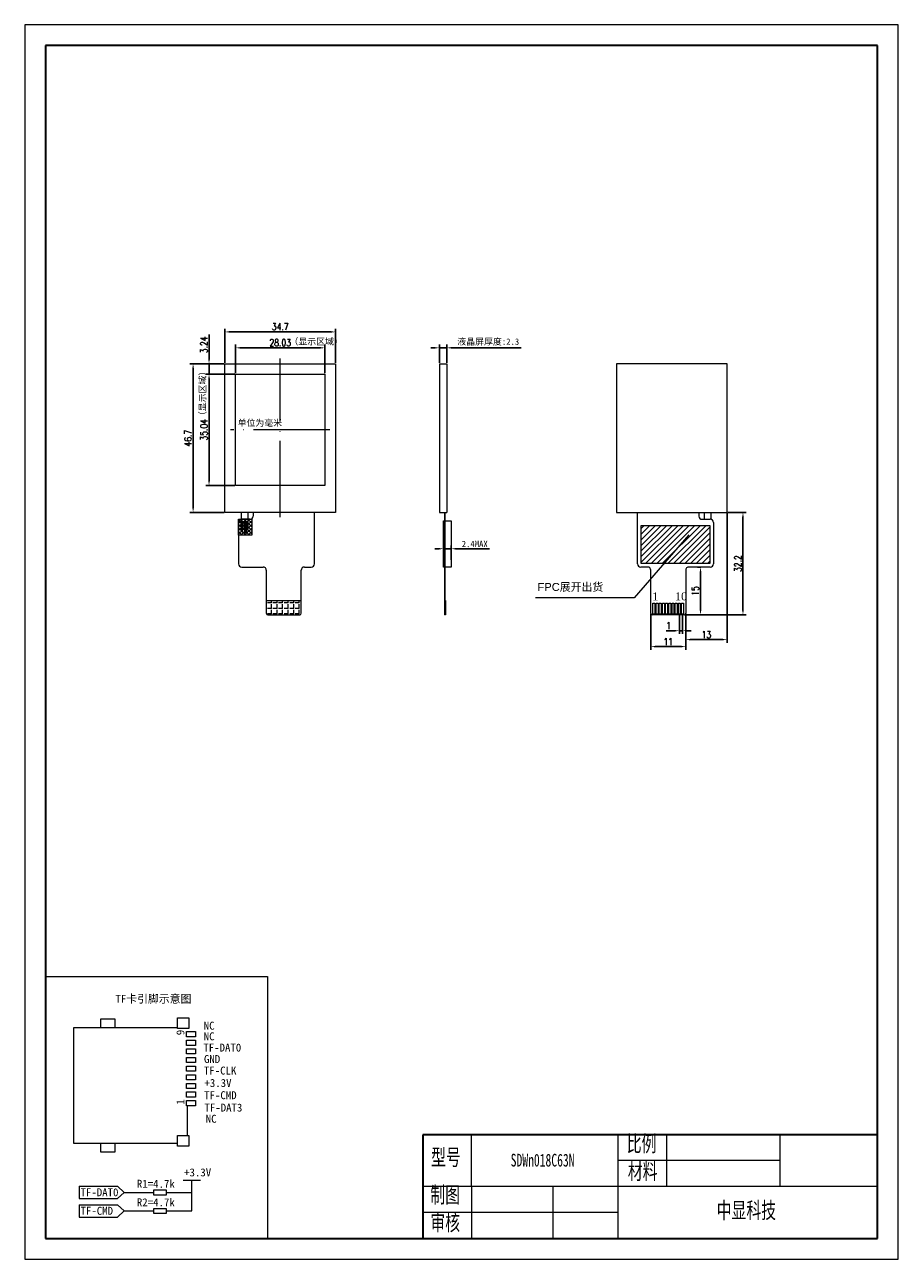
# Model space of a CAD drawing. Header units: millimetres. Extents: x 83 to 357, y -1621 to -1233.
import ezdxf

# ---------------------------------------------------------------- set-up
doc = ezdxf.new("R2010")
doc.units = ezdxf.units.MM
doc.header["$PDSIZE"] = -5
doc.linetypes.add('ACAD_ISO04W100', pattern=[30, 24, -3, 0, -3])
doc.linetypes.add('CENTER2', pattern=[28.574999, 19.049999, -3.175, 3.175, -3.175])
doc.layers.get('0').update_dxf_attribs({"lineweight": 18})
doc.layers.get('Defpoints').update_dxf_attribs({"lineweight": 18})
for name, color, linetype, lineweight in [('BL', 3, 'Continuous', 13), ('DIM（标注）', 3, 'Continuous', 18), ('thick', 7, 'Continuous', 30), ('thin', 7, 'Continuous', 18), ('标注', 7, 'Continuous', 13), ('粗实线层', 7, 'Continuous', 35), ('细实线层', 7, 'Continuous', 18)]:
    doc.layers.add(name, color=color, linetype=linetype, lineweight=lineweight)
doc.styles.add('ROMANS', font='romans.shx', dxfattribs={"width": 0.8, "bigfont": 'gbcbig.shx'})
doc.styles.get("Standard").update_dxf_attribs({"font": 'txt.shx', "bigfont": 'gbcbig.shx'})
doc.styles.add('宋体', font='SimSun.ttf')
doc.styles.add('机械字体', font='SimSun.ttf', dxfattribs={"width": 0.67})
doc.dimstyles.new('ISO-25$0', dxfattribs={"dimscale": 0.8, "dimtxt": 2.75, "dimasz": 1.7, "dimexe": 1.25, "dimexo": 0.3, "dimtad": 1, "dimzin": 0, "dimdsep": 46, "dimtxsty": 'ROMANS', "dimcen": 2, "dimdle": 3.4, "dimclrd": 256, "dimclre": 256, "dimclrt": 256, "dimadec": 0, "dimazin": 0, "dimtfac": 1, "dimtmove": 0, "dimatfit": 3, "dimfxl": 0, "dimtolj": 1, "dimtzin": 0, "dimarcsym": 0})

# ---------------------------------------------------------------- blocks, each defined once
blk = doc.blocks.new('TF')
at = {"lineweight": 0}
for p, q in [((-4.774, 14.5), (-0.976, 14.5)), ((-14.7, 13.274), (-14.7, 0)), ((0, 0), (0, 13.25)), ((-14.7, 0), (0, 0))]:
    blk.add_line(p, q, dxfattribs=at)
for points in [[(-15.976, 14.726), (-14.624, 14.726), (-14.624, 13.274), (-15.976, 13.274)], [(-14.226, 15.576), (-13.574, 15.576), (-13.574, 14.424), (-14.226, 14.424)], [(-13.126, 15.576), (-12.474, 15.576), (-12.474, 14.424), (-13.126, 14.424)], [(-12.026, 15.576), (-11.374, 15.576), (-11.374, 14.424), (-12.026, 14.424)], [(-10.926, 15.576), (-10.274, 15.576), (-10.274, 14.424), (-10.926, 14.424)], [(-9.826, 15.576), (-9.174, 15.576), (-9.174, 14.424), (-9.826, 14.424)], [(-8.726, 15.576), (-8.074, 15.576), (-8.074, 14.424), (-8.726, 14.424)], [(-7.626, 15.576), (-6.974, 15.576), (-6.974, 14.424), (-7.626, 14.424)], [(-6.526, 15.576), (-5.874, 15.576), (-5.874, 14.424), (-6.526, 14.424)], [(-5.426, 15.576), (-4.774, 15.576), (-4.774, 14.424), (-5.426, 14.424)], [(-0.976, 14.726), (0.376, 14.726), (0.376, 13.274), (-0.976, 13.274)], [(-15.8715, 5.289), (-14.7285, 5.289), (-14.7285, 3.511), (-15.8715, 3.511)], [(0.0285, 5.289), (1.1715, 5.289), (1.1715, 3.511), (0.0285, 3.511)]]:
    blk.add_lwpolyline(points, close=True, dxfattribs=at)
blk = doc.blocks.new('*D7')
at = {"layer": 'Defpoints', "color": 0, "lineweight": 0}
for p in [(288.31, -1418.36), (289.31, -1418.36), (288.31, -1423.56)]:
    blk.add_point(p, dxfattribs=at)
at = {"layer": '标注', "lineweight": -2}
for p, q in [((288.31, -1418.6), (288.31, -1424.56)), ((289.31, -1418.6), (289.31, -1424.56)), ((286.95, -1423.56), (284.17, -1423.56)), ((289.31, -1423.56), (288.31, -1423.56)), ((290.67, -1423.56), (292.03, -1423.56))]:
    blk.add_line(p, q, dxfattribs=at)
at = {"layer": '标注', "lineweight": 0}
for points in [[(286.95, -1423.33), (286.95, -1423.78), (288.31, -1423.56)], [(290.67, -1423.33), (290.67, -1423.78), (289.31, -1423.56)]]:
    blk.add_solid(points, dxfattribs=at)
at = {"layer": '标注', "lineweight": 0, "insert": (284.88, -1421.96), "char_height": 2.2, "attachment_point": 5, "style": 'ROMANS'}
blk.add_mtext('\\A1;1', dxfattribs=at)
blk = doc.blocks.new('*D8')
at = {"layer": 'Defpoints', "color": 0, "lineweight": 0}
for p in [(279.31, -1418.06), (290.31, -1418.06), (279.31, -1428.56)]:
    blk.add_point(p, dxfattribs=at)
at = {"layer": '标注', "lineweight": -2}
for p, q in [((279.31, -1418.3), (279.31, -1429.56)), ((290.31, -1418.3), (290.31, -1429.56)), ((288.95, -1428.56), (280.67, -1428.56))]:
    blk.add_line(p, q, dxfattribs=at)
at = {"layer": '标注', "lineweight": 0}
for points in [[(280.67, -1428.33), (280.67, -1428.78), (279.31, -1428.56)], [(288.95, -1428.33), (288.95, -1428.78), (290.31, -1428.56)]]:
    blk.add_solid(points, dxfattribs=at)
at = {"layer": '标注', "lineweight": 0, "insert": (284.81, -1426.96), "char_height": 2.2, "attachment_point": 5, "style": 'ROMANS'}
blk.add_mtext('\\A1;11', dxfattribs=at)
blk = doc.blocks.new('*X3')
at = {"layer": '标注', "linetype": 'Continuous', "lineweight": 0}
blk.add_hatch(color=256, dxfattribs=at).paths.add_polyline_path([(339.37, -1513.62), (338.81, -1514.46), (338.62, -1514.3)], flags=0)
for p, q in [((339.37, -1513.62), (322.2, -1533.43)), ((322.2, -1533.43), (291.18, -1533.43))]:
    blk.add_line(p, q, dxfattribs=at)
at = {"layer": '标注', "lineweight": 0}
blk.add_line((291.18, -1533.43), (291.18, -1533.43), dxfattribs=at)
blk = doc.blocks.new('*D9')
at = {"layer": 'Defpoints', "color": 0, "lineweight": 0}
for p in [(215.28, -1334.68), (212.98, -1339.68), (215.28, -1339.68)]:
    blk.add_point(p, dxfattribs=at)
at = {"layer": '标注', "lineweight": -2}
for p, q in [((212.98, -1339.44), (212.98, -1333.68)), ((215.28, -1339.44), (215.28, -1333.68)), ((211.62, -1334.68), (210.26, -1334.68)), ((212.98, -1334.68), (215.28, -1334.68)), ((216.64, -1334.68), (238.6, -1334.68))]:
    blk.add_line(p, q, dxfattribs=at)
at = {"layer": '标注', "lineweight": 0}
for points in [[(211.62, -1334.45), (211.62, -1334.9), (212.98, -1334.68)], [(216.64, -1334.45), (216.64, -1334.9), (215.28, -1334.68)]]:
    blk.add_solid(points, dxfattribs=at)
at = {"layer": '标注', "lineweight": 0, "insert": (228.3, -1332.85), "char_height": 2, "attachment_point": 5, "style": '宋体'}
blk.add_mtext('\\A1;液晶屏厚度:2.3', dxfattribs=at)
blk = doc.blocks.new('*D10')
at = {"layer": 'Defpoints', "color": 0, "lineweight": 0}
for p in [(216.68, -1397.81), (214.28, -1401.68), (216.68, -1401.49)]:
    blk.add_point(p, dxfattribs=at)
at = {"layer": '标注', "lineweight": -2}
for p, q in [((212.92, -1397.81), (211.56, -1397.81)), ((214.28, -1401.44), (214.28, -1396.81)), ((214.28, -1397.81), (216.68, -1397.81)), ((216.68, -1401.25), (216.68, -1396.81)), ((218.04, -1397.81), (228.73, -1397.81))]:
    blk.add_line(p, q, dxfattribs=at)
at = {"layer": '标注', "lineweight": 0}
for points in [[(212.92, -1397.58), (212.92, -1398.03), (214.28, -1397.81)], [(218.04, -1397.58), (218.04, -1398.03), (216.68, -1397.81)]]:
    blk.add_solid(points, dxfattribs=at)
at = {"layer": '标注', "lineweight": 0, "insert": (224.06, -1396.31), "char_height": 2, "attachment_point": 5, "style": '宋体'}
blk.add_mtext('\\A1;2.4MAX', dxfattribs=at)
blk = doc.blocks.new('*D11')
at = {"lineweight": -2}
for p, q in [((148.98, -1342.67), (148.98, -1333.68)), ((177.01, -1342.67), (177.01, -1333.68)), ((150.34, -1334.68), (175.65, -1334.68))]:
    blk.add_line(p, q, dxfattribs=at)
at = {"lineweight": 0}
for points in [[(150.34, -1334.45), (150.34, -1334.9), (148.98, -1334.68)], [(175.65, -1334.45), (175.65, -1334.9), (177.01, -1334.68)]]:
    blk.add_solid(points, dxfattribs=at)
at = {"layer": 'Defpoints', "color": 0, "lineweight": 0}
for p in [(177.01, -1334.68), (148.98, -1342.91), (177.01, -1342.91)]:
    blk.add_point(p, dxfattribs=at)
at = {"lineweight": 0, "insert": (162.99, -1333.08), "char_height": 2.2, "attachment_point": 5, "style": 'ROMANS'}
blk.add_mtext('\\A1;28.03', dxfattribs=at)
blk = doc.blocks.new('*D12')
at = {"lineweight": -2}
for p, q in [((145.64, -1339.44), (145.64, -1328.68)), ((147, -1329.68), (178.98, -1329.68)), ((180.34, -1339.44), (180.34, -1328.68))]:
    blk.add_line(p, q, dxfattribs=at)
at = {"lineweight": 0}
for points in [[(147, -1329.45), (147, -1329.9), (145.64, -1329.68)], [(178.98, -1329.45), (178.98, -1329.9), (180.34, -1329.68)]]:
    blk.add_solid(points, dxfattribs=at)
at = {"layer": 'Defpoints', "color": 0, "lineweight": 0}
for p in [(180.34, -1329.68), (145.64, -1339.68), (180.34, -1339.68)]:
    blk.add_point(p, dxfattribs=at)
at = {"lineweight": 0, "insert": (162.99, -1328.08), "char_height": 2.2, "attachment_point": 5, "style": 'ROMANS'}
blk.add_mtext('\\A1;34.7', dxfattribs=at)
blk = doc.blocks.new('*D13')
at = {"lineweight": -2}
for p, q in [((148.74, -1342.91), (139.64, -1342.91)), ((140.64, -1344.27), (140.64, -1376.59)), ((148.74, -1377.95), (139.64, -1377.95))]:
    blk.add_line(p, q, dxfattribs=at)
at = {"lineweight": 0}
for points in [[(140.41, -1344.27), (140.87, -1344.27), (140.64, -1342.91)], [(140.41, -1376.59), (140.87, -1376.59), (140.64, -1377.95)]]:
    blk.add_solid(points, dxfattribs=at)
at = {"layer": 'Defpoints', "color": 0, "lineweight": 0}
for p in [(148.98, -1342.91), (140.64, -1377.95), (148.98, -1377.95)]:
    blk.add_point(p, dxfattribs=at)
at = {"lineweight": 0, "insert": (139.04, -1360.43), "char_height": 2.2, "attachment_point": 5, "rotation": 90, "style": 'ROMANS'}
blk.add_mtext('\\A1;35.04', dxfattribs=at)
blk = doc.blocks.new('*D14')
at = {"lineweight": -2}
for p, q in [((145.4, -1339.68), (134.64, -1339.68)), ((135.64, -1385.02), (135.64, -1341.04)), ((145.4, -1386.38), (134.64, -1386.38))]:
    blk.add_line(p, q, dxfattribs=at)
at = {"lineweight": 0}
for points in [[(135.41, -1341.04), (135.87, -1341.04), (135.64, -1339.68)], [(135.41, -1385.02), (135.87, -1385.02), (135.64, -1386.38)]]:
    blk.add_solid(points, dxfattribs=at)
at = {"layer": 'Defpoints', "color": 0, "lineweight": 0}
for p in [(135.64, -1339.68), (145.64, -1339.68), (145.64, -1386.38)]:
    blk.add_point(p, dxfattribs=at)
at = {"lineweight": 0, "insert": (134.04, -1363.03), "char_height": 2.2, "attachment_point": 5, "rotation": 90, "style": 'ROMANS'}
blk.add_mtext('\\A1;46.7', dxfattribs=at)
blk = doc.blocks.new('*D15')
at = {"lineweight": -2}
for p, q in [((140.64, -1338.32), (140.64, -1330.51)), ((143.71, -1339.68), (139.64, -1339.68)), ((140.64, -1342.91), (140.64, -1339.68)), ((143.95, -1342.91), (139.64, -1342.91)), ((140.64, -1344.27), (140.64, -1345.63))]:
    blk.add_line(p, q, dxfattribs=at)
at = {"lineweight": 0}
for points in [[(140.41, -1338.32), (140.87, -1338.32), (140.64, -1339.68)], [(140.41, -1344.27), (140.87, -1344.27), (140.64, -1342.91)]]:
    blk.add_solid(points, dxfattribs=at)
at = {"layer": 'Defpoints', "color": 0, "lineweight": 0}
for p in [(140.64, -1339.68), (143.95, -1339.68), (144.19, -1342.91)]:
    blk.add_point(p, dxfattribs=at)
at = {"lineweight": 0, "insert": (139.04, -1333.73), "char_height": 2.2, "attachment_point": 5, "rotation": 90, "style": 'ROMANS'}
blk.add_mtext('\\A1;3.24', dxfattribs=at)
blk = doc.blocks.new('*D16')
at = {"lineweight": -2}
for p, q in [((303.52, -1386.38), (309.28, -1386.38)), ((308.28, -1417.2), (308.28, -1387.74)), ((290.05, -1418.56), (309.28, -1418.56))]:
    blk.add_line(p, q, dxfattribs=at)
at = {"lineweight": 0}
for points in [[(308.05, -1387.74), (308.5, -1387.74), (308.28, -1386.38)], [(308.05, -1417.2), (308.5, -1417.2), (308.28, -1418.56)]]:
    blk.add_solid(points, dxfattribs=at)
at = {"layer": 'Defpoints', "color": 0, "lineweight": 0}
for p in [(303.28, -1386.38), (308.28, -1386.38), (289.81, -1418.56)]:
    blk.add_point(p, dxfattribs=at)
at = {"lineweight": 0, "insert": (306.68, -1402.47), "char_height": 2.2, "attachment_point": 5, "rotation": 90, "style": 'ROMANS'}
blk.add_mtext('\\A1;32.2', dxfattribs=at)
blk = doc.blocks.new('*D17')
at = {"lineweight": -2}
for p, q in [((295.1, -1403.56), (293.96, -1403.56)), ((294.96, -1404.92), (294.96, -1417.2)), ((294.76, -1418.56), (293.96, -1418.56))]:
    blk.add_line(p, q, dxfattribs=at)
at = {"lineweight": 0}
for points in [[(294.73, -1404.92), (295.18, -1404.92), (294.96, -1403.56)], [(294.73, -1417.2), (295.18, -1417.2), (294.96, -1418.56)]]:
    blk.add_solid(points, dxfattribs=at)
at = {"layer": 'Defpoints', "color": 0, "lineweight": 0}
for p in [(295.34, -1403.56), (294.96, -1418.56), (295, -1418.56)]:
    blk.add_point(p, dxfattribs=at)
at = {"lineweight": 0, "insert": (293.36, -1411.06), "char_height": 2.2, "attachment_point": 5, "rotation": 90, "style": 'ROMANS'}
blk.add_mtext('\\A1;15', dxfattribs=at)
blk = doc.blocks.new('*D18')
at = {"lineweight": -2}
for p, q in [((303.28, -1386.62), (303.28, -1427.36)), ((290.31, -1420.15), (290.31, -1427.36)), ((291.67, -1426.36), (301.92, -1426.36))]:
    blk.add_line(p, q, dxfattribs=at)
at = {"lineweight": 0}
for points in [[(291.67, -1426.13), (291.67, -1426.58), (290.31, -1426.36)], [(301.92, -1426.13), (301.92, -1426.58), (303.28, -1426.36)]]:
    blk.add_solid(points, dxfattribs=at)
at = {"layer": 'Defpoints', "color": 0, "lineweight": 0}
for p in [(303.28, -1386.38), (290.31, -1419.91), (303.28, -1426.36)]:
    blk.add_point(p, dxfattribs=at)
at = {"lineweight": 0, "insert": (296.79, -1424.76), "char_height": 2.2, "attachment_point": 5, "style": 'ROMANS'}
blk.add_mtext('\\A1;13', dxfattribs=at)
blk = doc.blocks.new('*X20')
at = {"layer": '粗实线层'}
for p, q in [((-287, 200), (-287, -200)), ((287, 200), (-287, 200)), ((287, -200), (287, 200)), ((-287, -200), (287, -200))]:
    blk.add_line(p, q, dxfattribs=at)
at = {"layer": '细实线层'}
for p, q in [((297, 210), (-297, 210)), ((-297, 210), (-297, -210)), ((297, -210), (297, 210)), ((-297, -210), (297, -210))]:
    blk.add_line(p, q, dxfattribs=at)

msp = doc.modelspace()

# ---------------------------------------------------------------- hatches: boundary and pattern name
at = {"lineweight": 0}
h = msp.add_hatch(dxfattribs=at)
h.set_pattern_fill('ANSI37', color=256, scale=0.25, style=0)
h.set_pattern_definition([(45, (49.844, 99.6105), (-0.561266, 0.561266), []), (135, (49.844, 99.6105), (-0.561266, -0.561266), [])])
h.paths.add_polyline_path([(149.921, -1388.557), (154.039, -1388.557), (154.039, -1393.557), (149.921, -1393.557)])
at = {"linetype": 'Continuous', "lineweight": 0}
h = msp.add_hatch(dxfattribs=at)
h.set_pattern_fill('ANSI31', color=256, scale=10, style=0)
h.set_pattern_definition([(45, (656.6597, -1166.6357), (-0.8838835, 0.8838835), [])])
h.paths.add_polyline_path([(276.295, -1390.457), (297.895, -1390.457), (297.895, -1402.457), (276.295, -1402.457)])
at = {"lineweight": 0}
h = msp.add_hatch(dxfattribs=at)
h.set_pattern_fill('ANGLE', color=256, scale=0.25, angle=90, style=0)
h.set_pattern_definition([(90, (-31.8443, 120.163), (-1.74625, 1e-16), [1.27, -0.47625]), (180, (-31.8443, 120.163), (-2e-16, -1.74625), [1.27, -0.47625])])
edge = h.paths.add_edge_path(flags=0)
edge.add_arc((169.111, -1418.057), 0.5, 270, 360)
edge.add_line((169.611, -1418.057), (169.611, -1414.057))
edge.add_line((169.611, -1414.057), (158.611, -1414.057))
edge.add_line((158.611, -1414.057), (158.611, -1418.057))
edge.add_arc((159.111, -1418.057), 0.5, 180, 270)
edge.add_line((159.111, -1418.557), (169.111, -1418.557))

# ---------------------------------------------------------------- linework, layer by layer
at = {"linetype": 'ACAD_ISO04W100', "lineweight": 0}
for p, q in [((162.994, -1387.919), (162.994, -1338.073)), ((178.556, -1360.43), (147.33, -1360.43))]:
    msp.add_line(p, q, dxfattribs=at)
at = {"lineweight": 0}
for p, q in [((212.983, -1339.675), (215.283, -1339.675)), ((212.983, -1339.675), (212.983, -1386.375)), ((215.283, -1339.675), (215.283, -1386.375)), ((153.511, -1388.557), (150.921, -1388.557)), ((154.511, -1386.375), (154.511, -1387.557)), ((173.721, -1402.557), (173.721, -1386.375)), ((212.983, -1386.375), (215.283, -1386.375)), ((214.583, -1386.375), (214.583, -1406.557)), ((214.683, -1386.375), (214.683, -1389.057)), ((275.195, -1402.557), (275.195, -1386.375)), ((294.405, -1386.375), (294.405, -1387.557)), ((295.405, -1388.557), (297.995, -1388.557)), ((149.921, -1389.557), (149.921, -1402.557)), ((151.731, -1389.327), (151.931, -1389.327)), ((214.683, -1389.057), (214.683, -1406.557)), ((298.995, -1389.557), (298.995, -1402.557)), ((150.921, -1403.557), (157.111, -1403.557)), ((157.111, -1403.557), (157.611, -1403.557)), ((170.611, -1403.557), (172.721, -1403.557)), ((278.305, -1403.557), (276.195, -1403.557)), ((291.805, -1403.557), (291.305, -1403.557)), ((297.995, -1403.557), (291.805, -1403.557)), ((158.611, -1404.557), (158.611, -1418.057)), ((169.611, -1418.057), (169.611, -1404.557)), ((214.583, -1406.557), (214.583, -1418.557)), ((214.683, -1406.557), (214.683, -1418.557)), ((279.305, -1418.057), (279.305, -1404.557)), ((290.305, -1404.557), (290.305, -1418.057)), ((158.611, -1414.057), (169.611, -1414.057)), ((214.683, -1414.057), (214.883, -1414.057)), ((214.883, -1414.057), (214.883, -1418.557)), ((159.111, -1418.557), (169.111, -1418.557)), ((214.683, -1418.557), (214.583, -1418.557)), ((214.883, -1418.557), (214.683, -1418.557)), ((289.805, -1418.557), (279.805, -1418.557)), ((99.862, -1598.106), (99.862, -1601.966)), ((99.862, -1598.106), (111.902, -1598.106)), ((111.902, -1598.106), (113.958, -1600.036)), ((132.482, -1596.197), (137.926, -1596.197)), ((135.204, -1605.856), (135.204, -1596.197)), ((99.862, -1601.966), (111.902, -1601.966)), ((113.958, -1600.036), (111.902, -1601.966)), ((113.958, -1600.036), (123.353, -1600.036)), ((127.206, -1600.036), (135.204, -1600.036)), ((99.862, -1603.926), (111.902, -1603.926)), ((99.862, -1603.926), (99.862, -1607.786)), ((111.902, -1603.926), (113.958, -1605.856)), ((113.958, -1605.856), (111.902, -1607.786)), ((113.958, -1605.856), (123.353, -1605.856)), ((127.206, -1605.856), (135.204, -1605.856)), ((99.862, -1607.786), (111.902, -1607.786))]:
    msp.add_line(p, q, dxfattribs=at)
for p, q in [((159.028, -1532.162), (159.028, -1614.521)), ((207.794, -1581.9), (207.794, -1614.521)), ((223.085, -1598.211), (223.085, -1581.9))]:
    msp.add_line(p, q)
for points in [[(145.64, -1339.675), (180.34, -1339.675), (180.34, -1386.375), (145.64, -1386.375)], [(303.277, -1339.675), (268.577, -1339.675), (268.577, -1386.375), (303.277, -1386.375)], [(148.978, -1342.91), (177.01, -1342.91), (177.01, -1377.95), (148.978, -1377.95)], [(151.131, -1389.327), (151.731, -1389.327), (151.731, -1392.727), (151.131, -1392.727)], [(151.931, -1392.727), (152.531, -1392.727), (152.531, -1389.327), (151.931, -1389.327)], [(214.283, -1389.057), (216.683, -1389.057), (216.683, -1403.557), (214.283, -1403.557)], [(280.605, -1414.857), (280.605, -1418.357), (280.005, -1418.357), (280.005, -1414.857)], [(281.605, -1414.857), (281.605, -1418.357), (281.005, -1418.357), (281.005, -1414.857)], [(282.605, -1414.857), (282.605, -1418.357), (282.005, -1418.357), (282.005, -1414.857)], [(283.605, -1414.857), (283.605, -1418.357), (283.005, -1418.357), (283.005, -1414.857)], [(284.605, -1414.857), (284.605, -1418.357), (284.005, -1418.357), (284.005, -1414.857)], [(285.605, -1414.857), (285.605, -1418.357), (285.005, -1418.357), (285.005, -1414.857)], [(286.605, -1414.857), (286.605, -1418.357), (286.005, -1418.357), (286.005, -1414.857)], [(287.605, -1414.857), (287.605, -1418.357), (287.005, -1418.357), (287.005, -1414.857)], [(288.605, -1414.857), (288.605, -1418.357), (288.005, -1418.357), (288.005, -1414.857)], [(289.605, -1414.857), (289.605, -1418.357), (289.005, -1418.357), (289.005, -1414.857)], [(123.353, -1599.223), (127.206, -1599.223), (127.206, -1600.849), (123.353, -1600.849)], [(123.353, -1605.043), (127.206, -1605.043), (127.206, -1606.669), (123.353, -1606.669)]]:
    msp.add_lwpolyline(points, close=True, dxfattribs=at)
at = {"lineweight": 0, "ltscale": 0.5}
msp.add_lwpolyline([(149.921, -1388.557), (154.039, -1388.557), (154.039, -1393.557), (149.921, -1393.557)], close=True, dxfattribs=at)
at = {"linetype": 'Continuous', "lineweight": 0}
msp.add_lwpolyline([(276.295, -1390.457), (297.895, -1390.457), (297.895, -1402.457), (276.295, -1402.457)], close=True, dxfattribs=at)
at = {"lineweight": 0}
for centre, radius, start, end in [((150.921, -1389.557), 1, 90, 180), ((153.511, -1387.557), 1, 270, 0), ((295.405, -1387.557), 1, 180, 270), ((297.995, -1389.557), 1, 360, 90), ((150.921, -1402.557), 1, 180, 270), ((157.611, -1404.557), 1, 360, 90), ((170.611, -1404.557), 1, 90, 180), ((172.721, -1402.557), 1, 270, 0), ((276.195, -1402.557), 1, 180, 270), ((278.305, -1404.557), 1, 360, 90), ((291.305, -1404.557), 1, 90, 180), ((297.995, -1402.557), 1, 270, 0), ((159.111, -1418.057), 0.5, 180, 270), ((169.111, -1418.057), 0.5, 270, 0), ((279.805, -1418.057), 0.5, 180, 270), ((289.805, -1418.057), 0.5, 270, 0)]:
    msp.add_arc(centre, radius, start, end, dxfattribs=at)
at = {"layer": 'BL', "color": 0, "linetype": 'Continuous', "lineweight": 0}
for p, q in [((150.74, -1386.375), (150.74, -1391.637)), ((152.84, -1386.375), (152.84, -1391.637)), ((296.077, -1386.375), (296.077, -1388.557)), ((298.177, -1386.375), (298.177, -1388.574))]:
    msp.add_line(p, q, dxfattribs=at)
for points in [[(150.74, -1391.637), (151.315, -1391.637)], [(151.24, -1390.23), (151.24, -1389.637), (151.64, -1389.637), (151.64, -1390.23)], [(151.565, -1391.637), (152.115, -1391.637)], [(152.04, -1390.23), (152.04, -1389.637), (152.44, -1389.637), (152.44, -1390.23)], [(152.365, -1391.637), (152.84, -1391.637)]]:
    msp.add_lwpolyline(points, dxfattribs=at)
for points in [[(151.24, -1391.637), (151.24, -1390.587, -0.3333333), (151.24, -1390.287), (151.24, -1389.637)], [(151.64, -1389.637), (151.64, -1390.287, -0.3333333), (151.64, -1390.587), (151.64, -1391.637)], [(152.04, -1391.637), (152.04, -1391.087, -0.3333333), (152.04, -1390.787), (152.04, -1389.637)], [(152.44, -1389.637), (152.44, -1390.787, -0.3333333), (152.44, -1391.087), (152.44, -1391.637)]]:
    msp.add_lwpolyline(points, format="xyb", dxfattribs=at)
for centre in [(151.44, -1390.437), (152.24, -1390.937)]:
    msp.add_circle(centre, 0.1, dxfattribs=at)
for centre in [(151.44, -1391.637), (152.24, -1391.637)]:
    msp.add_arc(centre, 0.125, 0, 180, dxfattribs=at)
at = {"layer": 'thick'}
for p, q in [((207.794, -1581.9), (207.794, -1614.521)), ((207.794, -1581.9), (207.794, -1614.521)), ((350.512, -1581.9), (207.794, -1581.9)), ((350.512, -1614.521), (350.512, -1581.9)), ((207.794, -1614.521), (350.512, -1614.521))]:
    msp.add_line(p, q, dxfattribs=at)
at = {"layer": 'thin'}
for p, q in [((268.959, -1581.9), (268.959, -1614.521)), ((284.25, -1581.9), (284.25, -1598.211)), ((319.93, -1598.211), (319.93, -1581.9)), ((319.93, -1590.055), (268.959, -1590.055)), ((350.512, -1598.211), (207.794, -1598.211)), ((223.085, -1598.211), (223.085, -1614.521)), ((248.571, -1598.211), (248.571, -1614.521)), ((268.959, -1606.366), (207.794, -1606.366))]:
    msp.add_line(p, q, dxfattribs=at)
at = {"layer": '标注', "lineweight": 0}
msp.add_line((89.3, -1532.162), (159.028, -1532.162), dxfattribs=at)

# ---------------------------------------------------------------- block references
at = {"lineweight": 0, "xscale": 2.461593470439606, "yscale": 2.461593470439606, "zscale": 2.461593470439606, "rotation": 270}
msp.add_blockref('TF', (98.077, -1584.541), dxfattribs=at)
at = {"layer": '标注', "lineweight": 0}
msp.add_blockref('*X3', (-48.038, 120.163), dxfattribs=at)
at = {"layer": '粗实线层', "lineweight": -3, "xscale": 0.6530298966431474, "yscale": 0.6530298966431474, "zscale": 0.6530298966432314, "rotation": 90}
msp.add_blockref('*X20', (219.906, -1427.102), dxfattribs=at)

# ---------------------------------------------------------------- texts
at = {"color": 1, "lineweight": 0, "insert": (165.88, -1331.71), "char_height": 2, "width": 22.80135, "attachment_point": 1}
msp.add_mtext('{\\fSimSun|b0|i0|c0|p2;（显示区域）}', dxfattribs=at)
at = {"color": 1, "lineweight": 0, "insert": (137.601, -1357.407), "char_height": 2, "width": 22.80135, "attachment_point": 1, "rotation": 90}
msp.add_mtext('{\\fSimSun|b0|i0|c0|p2;（显示区域）}', dxfattribs=at)
at = {"lineweight": 0, "attachment_point": 1}
for s, insert, char_height, width in [('{\\fSimSun|b0|i0|c0|p2;单位为毫米}', (149.596, -1357.255), 2, 23.85602), ('{\\ftimes new roman|b0|i0|c0|p2;10}', (286.966, -1411.487), 2.5, 3.13099), ('{\\fSimSun|b0|i0|c0|p2;TF卡引脚示意图}', (111.25, -1537.967), 2.5, 29.78651), ('{\\fSimSun|b0|i0|c0|p2;NC}', (138.972, -1546.409), 2.5, 25.53378), ('{\\fSimSun|b0|i0|c0|p2;NC}', (138.972, -1549.741), 2.5, 25.53378), ('{\\fSimSun|b0|i0|c0|p2;TF-DAT0}', (138.846, -1553.281), 2.5, 25.53378), ('{\\fSimSun|b0|i0|c0|p2;GND}', (139.048, -1556.89), 2.5, 25.53378), ('{\\fSimSun|b0|i0|c0|p2;TF-CLK}', (139.031, -1560.498), 2.5, 25.53378), ('{\\fSimSun|b0|i0|c0|p2;+3.3V}', (139.196, -1564.399), 2.5, 25.53378), ('{\\fSimSun|b0|i0|c0|p2;TF-CMD}', (139.101, -1568.242), 2.5, 25.53378), ('{\\fSimSun|b0|i0|c134|p2;TF-DAT3}', (139.196, -1572.14), 2.5, 25.53378), ('{\\fSimSun|b0|i0|c0|p2;NC}', (139.605, -1575.645), 2.5, 25.53378), ('{\\fSimSun|b0|i0|c0|p2;+3.3V}', (132.816, -1592.497), 2.5, 24.79402), ('{\\fSimSun|b0|i0|c0|p2;R1=4.7k}', (117.984, -1596.075), 2.5, 4.49307), ('{\\fSimSun|b0|i0|c134|p2;TF-DAT0}', (100.297, -1598.741), 2.5, 9.89669), ('{\\fSimSun|b0|i0|c0|p2;R2=4.7k}', (117.984, -1601.894), 2.5, 4.49307), ('{\\fSimSun|b0|i0|c134|p2;TF-CMD}', (100.297, -1604.561), 2.5, 9.89669)]:
    msp.add_mtext(s, dxfattribs=dict(at, insert=insert, char_height=char_height, width=width))
at = {"color": 7, "lineweight": 0, "insert": (279.801, -1411.542), "char_height": 2.5, "width": 0.96246, "attachment_point": 1}
msp.add_mtext('{\\ftimes new roman|b0|i0|c0|p2;1}', dxfattribs=at)
at = {"color": 7, "char_height": 2.5, "attachment_point": 1, "rotation": 90}
for s, insert, width in [('{\\fSimSun|b0|i0|c0|p2;9}', (130.392, -1550.642), 1.43056), ('{\\fSimSun|b0|i0|c0|p2;1}', (130.392, -1572.45), 1.01389)]:
    msp.add_mtext(s, dxfattribs=dict(at, insert=insert, width=width))
at = {"layer": 'DIM（标注）', "color": 7, "linetype": 'CENTER2', "lineweight": 0, "insert": (243.777, -1408.565), "char_height": 2.5, "width": 29.54665, "attachment_point": 1, "style": '宋体'}
msp.add_mtext('{\\farial|b0|i0|c134|p2;\\C0;FPC\\fSimSun|b0|i0|c134|p2;展开出货}', dxfattribs=at)
at = {"layer": 'thick', "attachment_point": 1, "style": '机械字体'}
for s, insert, char_height, width in [('比例', (271.796, -1582.138), 5.0971, 12.94837), ('型号', (210.364, -1586.425), 5.0971, 12.94837), ('SDWn018C63N', (235.343, -1587.902), 4, 24.72278), ('材料', (272.131, -1590.844), 5.0971, 12.94837), ('制图', (210.137, -1598.211), 5.0971, 12.94837), ('中显科技', (300.026, -1603.108), 5.0971, 28.36201), ('审核', (210.137, -1606.916), 5.0971, 12.94837)]:
    msp.add_mtext(s, dxfattribs=dict(at, insert=insert, char_height=char_height, width=width))

# ---------------------------------------------------------------- dimensions: what is measured, and where the dimension line sits
at = {"lineweight": 0}
for base, p1, p2, text, picture, middle in [((180.34, -1329.675), (145.64, -1339.675), (180.34, -1339.675), '34.7', '*D12', (162.99, -1328.075)), ((303.277, -1426.358), (290.305, -1419.909), (303.277, -1386.375), '13', '*D18', (296.791, -1424.758))]:
    dim = msp.add_linear_dim(base=base, p1=p1, p2=p2, text=text, dimstyle='ISO-25$0', dxfattribs=at)
    dim.commit()
    dim.dimension.update_dxf_attribs({"geometry": picture, "text_midpoint": middle})
for base, p1, p2, picture, middle in [((140.640331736, -1339.675186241), (144.187054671, -1342.910186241), (143.95279693, -1339.675186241), '*D15', (139.040331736, -1333.731376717)), ((140.64, -1377.95), (148.978, -1342.91), (148.978, -1377.95), '*D13', (139.04, -1360.43))]:
    dim = msp.add_linear_dim(base=base, p1=p1, p2=p2, angle=90, dimstyle='ISO-25$0', dxfattribs=at)
    dim.commit()
    dim.dimension.update_dxf_attribs({"geometry": picture, "text_midpoint": middle})
dim = msp.add_linear_dim(base=(177.01, -1334.675), p1=(148.978, -1342.91), p2=(177.01, -1342.91), dimstyle='ISO-25$0', dxfattribs=at)
dim.commit()
dim.dimension.update_dxf_attribs({"geometry": '*D11', "text_midpoint": (162.994, -1333.075)})
for base, p1, p2, text, picture, middle in [((135.64, -1339.675), (145.64, -1386.375), (145.64, -1339.675), '46.7', '*D14', (134.04, -1363.025)), ((308.277, -1386.375), (289.805, -1418.557), (303.277, -1386.375), '32.2', '*D16', (306.677, -1402.466)), ((294.958, -1418.557), (295.344, -1403.557), (294.996, -1418.557), '15', '*D17', (293.358, -1411.057))]:
    dim = msp.add_linear_dim(base=base, p1=p1, p2=p2, angle=90, text=text, dimstyle='ISO-25$0', dxfattribs=at)
    dim.commit()
    dim.dimension.update_dxf_attribs({"geometry": picture, "text_midpoint": middle})
at = {"layer": '标注', "lineweight": 0}
for base, p1, p2, text, override, picture, middle in [((215.283, -1334.675), (212.983, -1339.675), (215.283, -1339.675), '液晶屏厚度:2.3', {"dimtxt": 2.5, "dimtxsty": '宋体', "dimsah": 1}, '*D9', (228.303, -1332.853)), ((216.683, -1397.807), (214.283, -1401.682), (216.683, -1401.486), '2.4MAX', {"dimtxt": 2.5, "dimtxsty": '宋体', "dimsah": 1}, '*D10', (224.064, -1396.307)), ((279.305, -1428.557), (290.305, -1418.057), (279.305, -1418.057), '11', {"dimdec": 1, "dimsah": 1}, '*D8', (284.805, -1426.957)), ((288.305, -1423.557), (289.305, -1418.357), (288.305, -1418.357), '1', {"dimdec": 1, "dimsah": 1}, '*D7', (284.876, -1421.957))]:
    dim = msp.add_linear_dim(base=base, p1=p1, p2=p2, text=text, dimstyle='ISO-25$0', override=override, dxfattribs=at)
    dim.commit()
    dim.dimension.update_dxf_attribs({"geometry": picture, "text_midpoint": middle})

doc.saveas('drawing.dxf')
